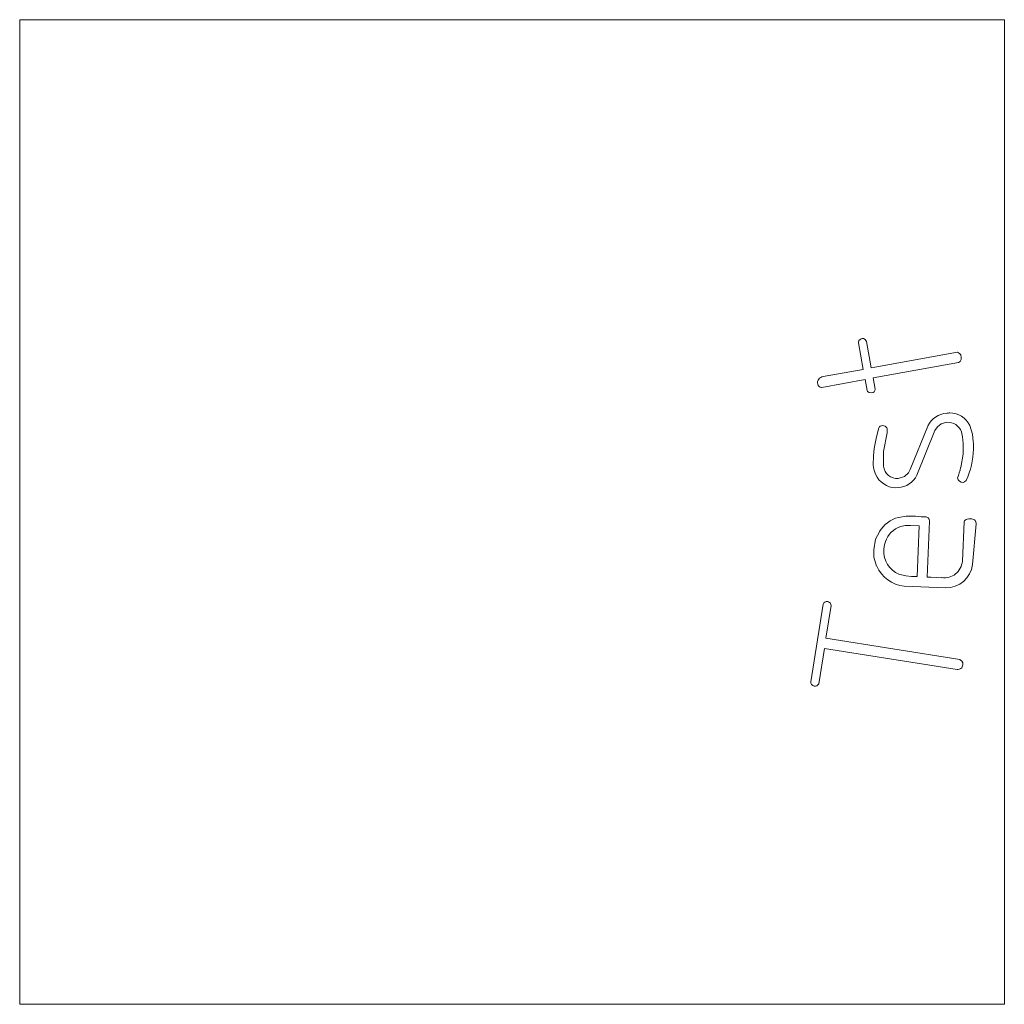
# Model space of a CAD drawing. Header units: millimetres. Extents: x 6 to 106, y 12 to 112.
import ezdxf

# ---------------------------------------------------------------- set-up
doc = ezdxf.new("R2010")
doc.units = ezdxf.units.MM

msp = doc.modelspace()

# ---------------------------------------------------------------- linework, layer by layer
at = {"color": 7, "linetype": 'Continuous', "lineweight": 15}
for p, q in [((5.81, 112.34), (5.81, 12.34)), ((105.81, 112.34), (5.81, 112.34)), ((105.81, 12.34), (105.81, 112.34)), ((5.81, 12.34), (105.81, 12.34))]:
    msp.add_line(p, q, dxfattribs=at)
at = {"color": 5, "linetype": 'Continuous', "lineweight": 15}
for p, q in [((91.47, 76.82), (90.98, 79.52)), ((91.8, 79.65), (92.29, 76.97)), ((92.29, 76.97), (101.05, 78.56)), ((101.15, 77.52), (92.48, 75.95)), ((87.42, 76.09), (91.47, 76.82)), ((91.66, 75.79), (87.26, 74.99)), ((91.86, 74.69), (91.66, 75.79)), ((92.48, 75.95), (92.69, 74.8)), ((91.92, 74.58), (91.86, 74.69))]:
    msp.add_line(p, q, dxfattribs=at)
at = {"color": 1, "linetype": 'Continuous', "lineweight": 15}
for p, q in [((96.25, 66.64), (98.04, 71.07)), ((98.75, 70.62), (96.93, 66.07)), ((99.03, 70.98), (98.75, 70.62)), ((96.08, 66.31), (96.25, 66.64)), ((95.02, 64.81), (94.77, 64.79))]:
    msp.add_line(p, q, dxfattribs=at)
at = {"color": 11, "linetype": 'Continuous', "lineweight": 15}
for p, q in [((97.62, 61.85), (97.86, 61.84)), ((98.22, 61.4), (97.98, 55.72)), ((98.16, 61.62), (98.22, 61.4)), ((101.55, 57.33), (101.72, 61.34)), ((102.94, 61.14), (102.56, 57.01)), ((102.9, 61.37), (102.94, 61.14)), ((97.17, 60.93), (96.27, 60.97)), ((96.95, 55.79), (97.17, 60.93)), ((97.98, 55.72), (98.34, 55.71)), ((99.84, 54.62), (95.63, 54.79))]:
    msp.add_line(p, q, dxfattribs=at)
at = {"color": 3, "linetype": 'Continuous', "lineweight": 15}
for p, q in [((86.15, 45.09), (87.4, 52.97)), ((88.21, 52.83), (87.69, 49.51)), ((88.19, 52.96), (88.21, 52.83)), ((87.69, 49.51), (101.3, 47.36)), ((87.53, 48.48), (86.96, 44.9)), ((101.01, 46.35), (87.53, 48.48))]:
    msp.add_line(p, q, dxfattribs=at)
at = {"color": 5, "linetype": 'Continuous', "lineweight": 15, "flags": 128}
for points in [[(90.98, 79.52), (91.03, 79.74), (91.15, 79.87)], [(91.15, 79.87), (91.26, 79.92), (91.36, 79.95)], [(91.36, 79.95), (91.52, 79.95), (91.67, 79.87), (91.8, 79.65)], [(101.05, 78.56), (101.26, 78.44), (101.39, 78.29)], [(101.39, 78.29), (101.43, 78.04), (101.43, 77.84)], [(101.43, 77.84), (101.31, 77.63), (101.15, 77.52)], [(92.35, 74.44), (92.09, 74.46), (91.92, 74.58)]]:
    msp.add_lwpolyline(points, dxfattribs=at)
at = {"color": 1, "linetype": 'Continuous', "lineweight": 15, "flags": 128}
for points in [[(99.98, 72.37), (100.06, 72.38), (100.13, 72.38)], [(93.44, 71.13), (93.72, 71.05), (93.89, 70.9)], [(99.96, 71.45), (99.38, 71.29), (99.03, 70.98)], [(102.29, 71.13), (102.56, 70.24), (102.65, 69.51)], [(92.59, 68.78), (92.81, 69.96), (93.07, 70.87)], [(93.9, 70.37), (93.55, 68.49), (93.54, 66.99)], [(93.89, 70.9), (93.92, 70.8), (93.92, 70.71)], [(93.92, 70.71), (93.92, 70.52), (93.9, 70.37)], [(101.64, 69.31), (101.56, 69.97), (101.45, 70.48)], [(101.38, 66.86), (101.63, 68.22), (101.64, 69.31)], [(102.65, 69.51), (102.67, 69.28), (102.68, 69.11)], [(102.68, 69.11), (102.68, 68.89), (102.68, 68.72)], [(92.49, 67.11), (92.52, 68.04), (92.59, 68.78)], [(92.73, 66.17), (92.55, 66.68), (92.49, 67.11)], [(95.04, 65.75), (95.68, 65.95), (96.08, 66.31)], [(101.94, 65.54), (101.77, 65.41), (101.62, 65.35)]]:
    msp.add_lwpolyline(points, dxfattribs=at)
at = {"color": 11, "linetype": 'Continuous', "lineweight": 15, "flags": 128}
for points in [[(95.06, 61.79), (95.84, 61.92), (96.47, 61.92)], [(96.47, 61.92), (96.8, 61.9), (97.05, 61.87)], [(97.05, 61.87), (97.37, 61.86), (97.62, 61.85)], [(97.86, 61.84), (98.06, 61.75), (98.16, 61.62)], [(102.04, 61.62), (102.21, 61.65), (102.34, 61.65)], [(102.34, 61.65), (102.49, 61.64), (102.6, 61.62)], [(92.54, 58.49), (92.74, 59.57), (93.12, 60.34)], [(96.27, 60.97), (95.72, 60.95), (95.29, 60.87)], [(93.74, 59.33), (93.61, 58.87), (93.57, 58.5)], [(92.84, 56.82), (92.57, 57.74), (92.54, 58.49)], [(95.1, 56.03), (95.81, 55.84), (96.38, 55.79)], [(96.38, 55.79), (96.7, 55.78), (96.95, 55.79)], [(98.34, 55.71), (98.96, 55.68), (99.45, 55.66)]]:
    msp.add_lwpolyline(points, dxfattribs=at)
at = {"color": 3, "linetype": 'Continuous', "lineweight": 15, "flags": 128}
for points in [[(101.3, 47.36), (101.49, 47.2), (101.58, 47.02)], [(101.58, 47.02), (101.59, 46.9), (101.58, 46.81)]]:
    msp.add_lwpolyline(points, dxfattribs=at)
at = {"color": 5, "linetype": 'Continuous', "lineweight": 15}
for centre, radius, start, end in [((87.44, 75.48), 0.605, 92.6888, 194.043), ((87.25, 75.4), 0.402, 188.7913, 270.1585), ((92.29, 74.83), 0.398, 278.1943, 355.9708)]:
    msp.add_arc(centre, radius, start, end, dxfattribs=at)
at = {"color": 1, "linetype": 'Continuous', "lineweight": 15}
for centre, radius, start, end in [((100.13, 70.05), 2.33, 93.8153, 153.8707), ((100.21, 72.29), 0.129, 59.8849, 130.0545), ((100.28, 70.18), 2.22, 25.286, 90.1627), ((93.45, 70.71), 0.417, 91.5038, 157.8865), ((100.07, 69.98), 1.47, 19.9795, 94.1382), ((94.68, 68.92), 8, 335.0412, 358.6067), ((94.87, 67.15), 2.36, 204.6798, 267.4832), ((94.93, 67.14), 1.4, 186.4234, 274.5459), ((94.88, 67.1), 2.29, 273.6787, 333.3887), ((95.76, 68.02), 5.73, 337.1793, 348.3486), ((101.57, 65.87), 0.527, 188.2492, 275.0656)]:
    msp.add_arc(centre, radius, start, end, dxfattribs=at)
at = {"color": 11, "linetype": 'Continuous', "lineweight": 15}
for centre, radius, start, end in [((95.93, 58.61), 3.3, 105.2895, 148.3287), ((102.14, 61.18), 0.454, 103.0781, 158.9684), ((102.52, 61.22), 0.407, 22.4352, 79.0531), ((96.03, 58.58), 2.41, 107.9701, 161.9106), ((96.11, 58.37), 2.55, 177.0756, 246.7609), ((99.71, 57.49), 1.84, 261.799, 355.0704), ((99.89, 57.31), 2.69, 268.9239, 353.6771), ((95.99, 58.22), 3.44, 203.8768, 264.0685)]:
    msp.add_arc(centre, radius, start, end, dxfattribs=at)
at = {"color": 3, "linetype": 'Continuous', "lineweight": 15}
for centre, radius, start, end in [((87.78, 52.84), 0.408, 80.7616, 161.4047), ((87.77, 52.79), 0.46, 21.721, 79.9317), ((101.09, 46.84), 0.498, 261.3388, 356.2159), ((86.59, 45.08), 0.445, 178.6816, 256.3753), ((86.54, 45.11), 0.466, 263.1199, 333.3886)]:
    msp.add_arc(centre, radius, start, end, dxfattribs=at)

doc.saveas('drawing.dxf')
